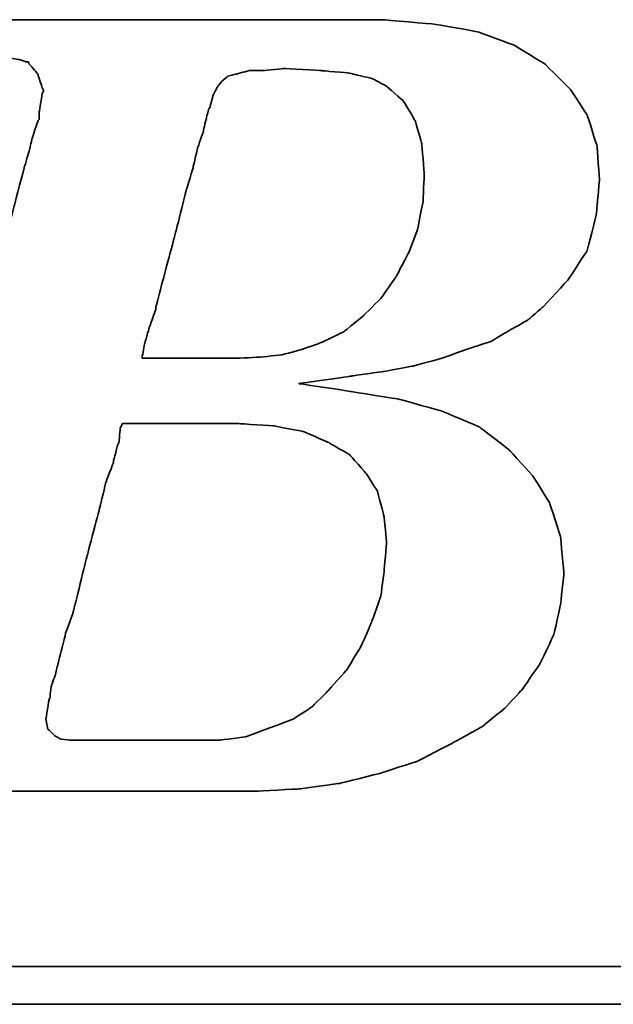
# Model space of a CAD drawing. Header units: millimetres. Extents: x 791 to 1088, y 409 to 508.
# Tile 31 of 51: x 1018.54 to 1020.06, y 442.86 to 445.39. Entities that reach past the tile are written whole.
import ezdxf

# ---------------------------------------------------------------- set-up
doc = ezdxf.new("R2010")
doc.units = ezdxf.units.MM
doc.header["$LTSCALE"] = 0.15
doc.layers.add('DIM', color=4, linetype='CONTINUOUS')
doc.layers.add('layer 1', color=7, linetype='CONTINUOUS')

# ---------------------------------------------------------------- blocks, each defined once
blk = doc.blocks.new('TBI MOTION logo(完整正式版)')
at = {"layer": 'layer 1', "color": 22, "lineweight": 35}
for points, knots in [([(-64.65375, -6.86375), (-64.65375, -6.86375), (-64.84375, -7.29625), (-64.84375, -7.29625), (-64.84375, -7.29625), (-64.84375, -7.29625), (-64.86875, -7.34375), (-64.86875, -7.34375), (-64.86875, -7.34375), (-64.86875, -7.34375), (-64.86875, -7.36875), (-64.86875, -7.36875), (-64.86875, -7.36875), (-64.86875, -7.36875), (-65.15375, -7.65375), (-65.15375, -7.65375), (-65.15375, -7.65375), (-65.15375, -7.65375), (-65.17875, -7.65375), (-65.17875, -7.65375), (-65.17875, -7.65375), (-65.17875, -7.65375), (-65.20375, -7.67875), (-65.20375, -7.67875), (-65.20375, -7.67875), (-65.20375, -7.67875), (-65.58875, -7.87125), (-65.58875, -7.87125), (-65.58875, -7.87125), (-65.58875, -7.87125), (-65.63375, -7.87125), (-65.63375, -7.87125), (-65.63375, -7.87125), (-65.63375, -7.87125), (-65.65875, -7.89375), (-65.65875, -7.89375), (-65.65875, -7.89375), (-65.65875, -7.89375), (-66.09375, -7.94375), (-66.09375, -7.94375), (-66.09375, -7.94375), (-66.09375, -7.94375), (-66.11375, -7.94375), (-66.11375, -7.94375), (-66.11375, -7.94375), (-66.11375, -7.94375), (-66.16375, -7.94375), (-66.16375, -7.94375), (-66.16375, -7.94375), (-66.16375, -7.94375), (-66.30875, -7.94375), (-66.30875, -7.94375), (-66.30875, -7.94375), (-66.30875, -7.94375), (-66.69375, -7.94375), (-66.69375, -7.94375), (-66.69375, -7.94375), (-66.69375, -7.94375), (-67.07375, -7.94375), (-67.07375, -7.94375), (-67.07375, -7.94375), (-67.07375, -7.94375), (-67.12375, -7.94375), (-67.12375, -7.94375), (-67.12375, -7.94375), (-67.12375, -7.94375), (-67.12375, -7.96625), (-67.12375, -7.96625), (-67.12375, -7.96625), (-67.12375, -7.96625), (-67.14875, -7.99125), (-67.14875, -7.99125), (-67.14875, -7.99125), (-67.14875, -7.99125), (-67.24375, -8.34875), (-67.24375, -8.34875), (-67.24375, -8.34875), (-67.24375, -8.34875), (-67.31375, -8.68625), (-67.31375, -8.68625), (-67.31375, -8.68625), (-67.31375, -8.68625), (-67.26875, -8.68625), (-67.26875, -8.68625), (-67.26875, -8.68625), (-67.26875, -8.68625), (-67.07375, -8.68625), (-67.07375, -8.68625), (-67.07375, -8.68625), (-67.07375, -8.68625), (-66.54875, -8.68625), (-66.54875, -8.68625), (-66.54875, -8.68625), (-66.54875, -8.68625), (-65.82625, -8.68625), (-65.82625, -8.68625), (-65.82625, -8.68625), (-65.82625, -8.68625), (-65.01375, -8.68625), (-65.01375, -8.68625), (-65.01375, -8.68625), (-65.01375, -8.68625), (-64.05375, -8.68625), (-64.05375, -8.68625), (-64.05375, -8.68625), (-64.05375, -8.68625), (-62.08375, -8.68625), (-62.08375, -8.68625), (-62.08375, -8.68625), (-62.08375, -8.68625), (-60.06875, -8.68625), (-60.06875, -8.68625), (-60.06875, -8.68625), (-60.06875, -8.68625), (-59.10875, -8.68625), (-59.10875, -8.68625), (-59.10875, -8.68625), (-59.10875, -8.68625), (-58.29375, -8.68625), (-58.29375, -8.68625), (-58.29375, -8.68625), (-58.29375, -8.68625), (-57.57375, -8.68625), (-57.57375, -8.68625), (-57.57375, -8.68625), (-57.57375, -8.68625), (-57.04875, -8.68625), (-57.04875, -8.68625), (-57.04875, -8.68625), (-57.04875, -8.68625), (-56.85375, -8.68625), (-56.85375, -8.68625), (-56.85375, -8.68625), (-56.85375, -8.68625), (-56.70875, -8.68625), (-56.70875, -8.68625), (-56.70875, -8.68625), (-56.70875, -8.68625), (-56.61375, -8.68625), (-56.61375, -8.68625), (-56.61375, -8.68625), (-56.61375, -8.68625), (-56.56875, -8.68625), (-56.56875, -8.68625), (-56.56875, -8.68625), (-56.56875, -8.68625), (-55.65375, -8.63875), (-55.65375, -8.63875), (-55.65375, -8.63875), (-55.65375, -8.63875), (-54.76875, -8.51875), (-54.76875, -8.51875), (-54.76875, -8.51875), (-54.76875, -8.51875), (-53.90375, -8.30375), (-53.90375, -8.30375), (-53.90375, -8.30375), (-53.90375, -8.30375), (-53.08875, -8.03875), (-53.08875, -8.03875), (-53.08875, -8.03875), (-53.08875, -8.03875), (-52.34375, -7.65375), (-52.34375, -7.65375), (-52.34375, -7.65375), (-52.34375, -7.65375), (-51.69875, -7.29625), (-51.69875, -7.29625), (-51.69875, -7.29625), (-51.69875, -7.29625), (-51.21875, -6.91125), (-51.21875, -6.91125), (-51.21875, -6.91125), (-51.21875, -6.91125), (-50.83375, -6.50375), (-50.83375, -6.50375), (-50.83375, -6.50375), (-50.83375, -6.50375), (-50.44875, -5.94875), (-50.44875, -5.94875), (-50.44875, -5.94875), (-50.44875, -5.94875), (-50.13875, -5.30375), (-50.13875, -5.30375), (-50.13875, -5.30375), (-50.13875, -5.30375), (-49.99375, -4.65375), (-49.99375, -4.65375), (-49.99375, -4.65375), (-49.99375, -4.65375), (-49.92375, -3.98375), (-49.92375, -3.98375), (-49.92375, -3.98375), (-49.92375, -3.98375), (-49.99375, -3.19374), (-49.99375, -3.19374), (-49.99375, -3.19374), (-49.99375, -3.19374), (-50.23374, -2.44874), (-50.23374, -2.44874), (-50.23374, -2.44874), (-50.23374, -2.44874), (-50.59375, -1.87374), (-50.59375, -1.87374), (-50.59375, -1.87374), (-50.59375, -1.87374), (-51.09875, -1.31874), (-51.09875, -1.31874), (-51.09875, -1.31874), (-51.09875, -1.31874), (-51.74375, -0.81875), (-51.74375, -0.81875), (-51.74375, -0.81875), (-51.74375, -0.81875), (-52.53875, -0.48125), (-52.53875, -0.48125), (-52.53875, -0.48125), (-52.53875, -0.48125), (-53.47375, -0.21875), (-53.47375, -0.21875), (-53.47375, -0.21875), (-53.47375, -0.21875), (-54.52875, -0.04874), (-54.52875, -0.04874), (-54.52875, -0.04874), (-54.52875, -0.04874), (-55.65375, 0.12125), (-55.65375, 0.12125), (-55.65375, 0.12125), (-55.65375, 0.12125), (-54.50375, 0.28624), (-54.50375, 0.28624), (-54.50375, 0.28624), (-54.50375, 0.28624), (-53.83375, 0.38124), (-53.83375, 0.38124), (-53.83375, 0.38124), (-53.83375, 0.38124), (-53.18375, 0.50125), (-53.18375, 0.50125), (-53.18375, 0.50125), (-53.18375, 0.50125), (-52.55875, 0.66874), (-52.55875, 0.66874), (-52.55875, 0.66874), (-52.55875, 0.66874), (-52.03375, 0.86124), (-52.03375, 0.86124), (-52.03375, 0.86124), (-52.03375, 0.86124), (-51.50374, 1.03124), (-51.50374, 1.03124), (-51.50374, 1.03124), (-51.50374, 1.03124), (-51.09875, 1.27125), (-51.09875, 1.27125), (-51.09875, 1.27125), (-51.09875, 1.27125), (-50.71375, 1.48624), (-50.71375, 1.48624), (-50.71375, 1.48624), (-50.71375, 1.48624), (-50.37625, 1.77625), (-50.37625, 1.77625), (-50.37625, 1.77625), (-50.37625, 1.77625), (-49.82375, 2.37625), (-49.82375, 2.37625), (-49.82375, 2.37625), (-49.82375, 2.37625), (-49.41875, 2.99625), (-49.41875, 2.99625), (-49.41875, 2.99625), (-49.41875, 2.99625), (-49.22375, 3.76625), (-49.22375, 3.76625), (-49.22375, 3.76625), (-49.22375, 3.76625), (-49.15375, 4.50874), (-49.15375, 4.50874), (-49.15375, 4.50874), (-49.15375, 4.50874), (-49.20375, 5.25125), (-49.20375, 5.25125), (-49.20375, 5.25125), (-49.20375, 5.25125), (-49.41875, 5.92625), (-49.41875, 5.92625), (-49.41875, 5.92625), (-49.41875, 5.92625), (-49.77875, 6.47625), (-49.77875, 6.47625), (-49.77875, 6.47625), (-49.77875, 6.47625), (-50.33125, 7.02624), (-50.33125, 7.02624), (-50.33125, 7.02624), (-50.33125, 7.02624), (-51.00125, 7.43625), (-51.00125, 7.43625), (-51.00125, 7.43625), (-51.00125, 7.43625), (-51.79375, 7.72625), (-51.79375, 7.72625), (-51.79375, 7.72625), (-51.79375, 7.72625), (-52.72875, 7.89124), (-52.72875, 7.89124), (-52.72875, 7.89124), (-52.72875, 7.89124), (-53.83375, 7.98625), (-53.83375, 7.98625), (-53.83375, 7.98625), (-53.83375, 7.98625), (-53.92875, 7.98625), (-53.92875, 7.98625), (-53.92875, 7.98625), (-53.92875, 7.98625), (-54.26375, 7.98625), (-54.26375, 7.98625), (-54.26375, 7.98625), (-54.26375, 7.98625), (-54.74375, 7.98625), (-54.74375, 7.98625), (-54.74375, 7.98625), (-54.74375, 7.98625), (-55.36875, 7.98625), (-55.36875, 7.98625), (-55.36875, 7.98625), (-55.36875, 7.98625), (-56.13375, 7.98625), (-56.13375, 7.98625), (-56.13375, 7.98625), (-56.13375, 7.98625), (-56.94875, 7.98625), (-56.94875, 7.98625), (-56.94875, 7.98625), (-56.94875, 7.98625), (-58.77625, 7.98625), (-58.77625, 7.98625), (-58.77625, 7.98625), (-58.77625, 7.98625), (-60.59875, 7.98625), (-60.59875, 7.98625), (-60.59875, 7.98625), (-60.59875, 7.98625), (-61.41375, 7.98625), (-61.41375, 7.98625), (-61.41375, 7.98625), (-61.41375, 7.98625), (-62.17875, 7.98625), (-62.17875, 7.98625), (-62.17875, 7.98625), (-62.17875, 7.98625), (-62.80375, 7.98625), (-62.80375, 7.98625), (-62.80375, 7.98625), (-62.80375, 7.98625), (-63.30625, 7.98625), (-63.30625, 7.98625), (-63.30625, 7.98625), (-63.30625, 7.98625), (-63.57375, 7.98625), (-63.57375, 7.98625), (-63.57375, 7.98625), (-63.57375, 7.98625), (-63.57375, 7.96375), (-63.57375, 7.96375), (-63.57375, 7.96375), (-63.57375, 7.96375), (-63.59875, 7.94125), (-63.59875, 7.94125), (-63.59875, 7.94125), (-63.59875, 7.94125), (-63.69375, 7.55625), (-63.69375, 7.55625), (-63.69375, 7.55625), (-63.69375, 7.55625), (-63.76375, 7.24624), (-63.76375, 7.24624), (-63.76375, 7.24624), (-63.76375, 7.24624), (-63.23875, 7.24624), (-63.23875, 7.24624), (-63.23875, 7.24624), (-63.23875, 7.24624), (-62.75875, 7.24624), (-62.75875, 7.24624), (-62.75875, 7.24624), (-62.75875, 7.24624), (-62.61125, 7.24624), (-62.61125, 7.24624), (-62.61125, 7.24624), (-62.61125, 7.24624), (-62.56625, 7.24624), (-62.56625, 7.24624), (-62.56625, 7.24624), (-62.56625, 7.24624), (-62.22875, 7.24624), (-62.22875, 7.24624), (-62.22875, 7.24624), (-62.22875, 7.24624), (-62.20375, 7.24624), (-62.20375, 7.24624), (-62.20375, 7.24624), (-62.20375, 7.24624), (-62.17875, 7.21875), (-62.17875, 7.21875), (-62.17875, 7.21875), (-62.17875, 7.21875), (-61.96375, 7.17125), (-61.96375, 7.17125), (-61.96375, 7.17125), (-61.96375, 7.17125), (-61.72375, 7.12624), (-61.72375, 7.12624), (-61.72375, 7.12624), (-61.72375, 7.12624), (-61.70375, 7.12624), (-61.70375, 7.12624), (-61.70375, 7.12624), (-61.70375, 7.12624), (-61.55875, 7.07624), (-61.55875, 7.07624), (-61.55875, 7.07624), (-61.55875, 7.07624), (-61.50875, 7.07624), (-61.50875, 7.07624), (-61.50875, 7.07624), (-61.50875, 7.07624), (-61.48375, 7.02624), (-61.48375, 7.02624), (-61.48375, 7.02624), (-61.48375, 7.02624), (-61.31875, 6.83375), (-61.31875, 6.83375), (-61.31875, 6.83375), (-61.31875, 6.83375), (-61.29375, 6.81125), (-61.29375, 6.81125), (-61.29375, 6.81125), (-61.29375, 6.81125), (-61.29375, 6.78625), (-61.29375, 6.78625), (-61.29375, 6.78625), (-61.29375, 6.78625), (-61.19875, 6.50124), (-61.19875, 6.50124), (-61.19875, 6.50124), (-61.19875, 6.50124), (-61.17375, 6.45124), (-61.17375, 6.45124), (-61.17375, 6.45124), (-61.17375, 6.45124), (-61.19875, 6.40625), (-61.19875, 6.40625), (-61.19875, 6.40625), (-61.19875, 6.40625), (-61.26875, 5.99624), (-61.26875, 5.99624), (-61.26875, 5.99624), (-61.26875, 5.99624), (-61.26875, 5.85125), (-61.26875, 5.85125), (-61.26875, 5.85125), (-61.26875, 5.85125), (-61.26875, 5.82625), (-61.26875, 5.82625), (-61.26875, 5.82625), (-61.26875, 5.82625), (-61.29375, 5.80625), (-61.29375, 5.80625), (-61.29375, 5.80625), (-61.29375, 5.80625), (-61.34125, 5.66125), (-61.34125, 5.66125), (-61.34125, 5.66125), (-61.34125, 5.66125), (-61.41375, 5.44625), (-61.41375, 5.44625), (-61.41375, 5.44625), (-61.41375, 5.44625), (-61.48375, 5.15625), (-61.48375, 5.15625), (-61.48375, 5.15625), (-61.48375, 5.15625), (-61.58375, 4.82124), (-61.58375, 4.82124), (-61.58375, 4.82124), (-61.58375, 4.82124), (-61.79875, 4.00375), (-61.79875, 4.00375), (-61.79875, 4.00375), (-61.79875, 4.00375), (-62.05875, 2.99625), (-62.05875, 2.99625), (-62.05875, 2.99625), (-62.05875, 2.99625), (-62.34875, 1.91625), (-62.34875, 1.91625), (-62.34875, 1.91625), (-62.34875, 1.91625), (-62.97375, -0.41124), (-62.97375, -0.41124), (-62.97375, -0.41124), (-62.97375, -0.41124), (-63.59875, -2.75875), (-63.59875, -2.75875), (-63.59875, -2.75875), (-63.59875, -2.75875), (-63.88375, -3.86374), (-63.88375, -3.86374), (-63.88375, -3.86374), (-63.88375, -3.86374), (-64.14875, -4.82374), (-64.14875, -4.82374), (-64.14875, -4.82374), (-64.14875, -4.82374), (-64.36375, -5.64125), (-64.36375, -5.64125), (-64.36375, -5.64125), (-64.36375, -5.64125), (-64.43625, -5.97625), (-64.43625, -5.97625), (-64.43625, -5.97625), (-64.43625, -5.97625), (-64.50875, -6.28625), (-64.50875, -6.28625), (-64.50875, -6.28625), (-64.50875, -6.28625), (-64.50875, -6.30875), (-64.50875, -6.30875), (-64.50875, -6.30875), (-64.50875, -6.30875), (-64.57875, -6.50375), (-64.57875, -6.50375), (-64.57875, -6.50375), (-64.57875, -6.50375), (-64.62875, -6.69625), (-64.62875, -6.69625), (-64.62875, -6.69625), (-64.62875, -6.69625), (-64.62875, -6.76875), (-64.62875, -6.76875), (-64.62875, -6.76875), (-64.62875, -6.76875), (-64.62875, -6.81375), (-64.62875, -6.81375), (-64.62875, -6.81375), (-64.62875, -6.81375), (-64.62875, -6.83875), (-64.62875, -6.83875), (-64.62875, -6.83875), (-64.62875, -6.83875), (-64.65375, -6.86375), (-64.65375, -6.86375)], [0, 0, 0, 0, 0.00719424, 0.00719424, 0.00719424, 0.00719425, 0.01438849, 0.01438849, 0.01438849, 0.0143885, 0.02158273, 0.02158273, 0.02158273, 0.02158274, 0.02877698, 0.02877698, 0.02877698, 0.02877699, 0.03597122, 0.03597122, 0.03597122, 0.03597123, 0.04316547, 0.04316547, 0.04316547, 0.04316548, 0.05035971, 0.05035971, 0.05035971, 0.05035972, 0.05755396, 0.05755396, 0.05755396, 0.05755397, 0.0647482, 0.0647482, 0.0647482, 0.06474821, 0.07194245, 0.07194245, 0.07194245, 0.07194246, 0.07913669, 0.07913669, 0.07913669, 0.0791367, 0.08633094, 0.08633094, 0.08633094, 0.08633095, 0.09352518, 0.09352518, 0.09352518, 0.09352519, 0.10071942, 0.10071942, 0.10071942, 0.10071943, 0.10791367, 0.10791367, 0.10791367, 0.10791368, 0.11510791, 0.11510791, 0.11510791, 0.11510792, 0.12230216, 0.12230216, 0.12230216, 0.12230217, 0.1294964, 0.1294964, 0.1294964, 0.12949641, 0.13669065, 0.13669065, 0.13669065, 0.13669066, 0.14388489, 0.14388489, 0.14388489, 0.1438849, 0.15107914, 0.15107914, 0.15107914, 0.15107915, 0.15827338, 0.15827338, 0.15827338, 0.15827339, 0.16546763, 0.16546763, 0.16546763, 0.16546764, 0.17266187, 0.17266187, 0.17266187, 0.17266188, 0.17985612, 0.17985612, 0.17985612, 0.17985613, 0.18705036, 0.18705036, 0.18705036, 0.18705037, 0.1942446, 0.1942446, 0.1942446, 0.19424461, 0.20143885, 0.20143885, 0.20143885, 0.20143886, 0.20863309, 0.20863309, 0.20863309, 0.2086331, 0.21582734, 0.21582734, 0.21582734, 0.21582735, 0.22302158, 0.22302158, 0.22302158, 0.22302159, 0.23021583, 0.23021583, 0.23021583, 0.23021584, 0.23741007, 0.23741007, 0.23741007, 0.23741008, 0.24460432, 0.24460432, 0.24460432, 0.24460433, 0.25179856, 0.25179856, 0.25179856, 0.25179857, 0.25899281, 0.25899281, 0.25899281, 0.25899282, 0.26618705, 0.26618705, 0.26618705, 0.26618706, 0.27338129, 0.27338129, 0.27338129, 0.2733813, 0.28057554, 0.28057554, 0.28057554, 0.28057555, 0.28776978, 0.28776978, 0.28776978, 0.28776979, 0.29496403, 0.29496403, 0.29496403, 0.29496404, 0.30215827, 0.30215827, 0.30215827, 0.30215828, 0.30935252, 0.30935252, 0.30935252, 0.30935253, 0.31654676, 0.31654676, 0.31654676, 0.31654677, 0.32374101, 0.32374101, 0.32374101, 0.32374102, 0.33093525, 0.33093525, 0.33093525, 0.33093526, 0.3381295, 0.3381295, 0.3381295, 0.33812951, 0.34532374, 0.34532374, 0.34532374, 0.34532375, 0.35251799, 0.35251799, 0.35251799, 0.352518, 0.35971223, 0.35971223, 0.35971223, 0.35971224, 0.36690647, 0.36690647, 0.36690647, 0.36690648, 0.37410072, 0.37410072, 0.37410072, 0.37410073, 0.38129496, 0.38129496, 0.38129496, 0.38129497, 0.38848921, 0.38848921, 0.38848921, 0.38848922, 0.39568345, 0.39568345, 0.39568345, 0.39568346, 0.4028777, 0.4028777, 0.4028777, 0.40287771, 0.41007194, 0.41007194, 0.41007194, 0.41007195, 0.41726619, 0.41726619, 0.41726619, 0.4172662, 0.42446043, 0.42446043, 0.42446043, 0.42446044, 0.43165468, 0.43165468, 0.43165468, 0.43165469, 0.43884892, 0.43884892, 0.43884892, 0.43884893, 0.44604317, 0.44604317, 0.44604317, 0.44604318, 0.45323741, 0.45323741, 0.45323741, 0.45323742, 0.46043165, 0.46043165, 0.46043165, 0.46043166, 0.4676259, 0.4676259, 0.4676259, 0.46762591, 0.47482014, 0.47482014, 0.47482014, 0.47482015, 0.48201439, 0.48201439, 0.48201439, 0.4820144, 0.48920863, 0.48920863, 0.48920863, 0.48920864, 0.49640288, 0.49640288, 0.49640288, 0.49640289, 0.50359712, 0.50359712, 0.50359712, 0.50359713, 0.51079137, 0.51079137, 0.51079137, 0.51079138, 0.51798561, 0.51798561, 0.51798561, 0.51798562, 0.52517986, 0.52517986, 0.52517986, 0.52517987, 0.5323741, 0.5323741, 0.5323741, 0.53237411, 0.53956835, 0.53956835, 0.53956835, 0.53956836, 0.54676259, 0.54676259, 0.54676259, 0.5467626, 0.55395683, 0.55395683, 0.55395683, 0.55395684, 0.56115108, 0.56115108, 0.56115108, 0.56115109, 0.56834532, 0.56834532, 0.56834532, 0.56834533, 0.57553957, 0.57553957, 0.57553957, 0.57553958, 0.58273381, 0.58273381, 0.58273381, 0.58273382, 0.58992806, 0.58992806, 0.58992806, 0.58992807, 0.5971223, 0.5971223, 0.5971223, 0.59712231, 0.60431655, 0.60431655, 0.60431655, 0.60431656, 0.61151079, 0.61151079, 0.61151079, 0.6115108, 0.61870504, 0.61870504, 0.61870504, 0.61870505, 0.62589928, 0.62589928, 0.62589928, 0.62589929, 0.63309353, 0.63309353, 0.63309353, 0.63309354, 0.64028777, 0.64028777, 0.64028777, 0.64028778, 0.64748201, 0.64748201, 0.64748201, 0.64748202, 0.65467626, 0.65467626, 0.65467626, 0.65467627, 0.6618705, 0.6618705, 0.6618705, 0.66187051, 0.66906475, 0.66906475, 0.66906475, 0.66906476, 0.67625899, 0.67625899, 0.67625899, 0.676259, 0.68345324, 0.68345324, 0.68345324, 0.68345325, 0.69064748, 0.69064748, 0.69064748, 0.69064749, 0.69784173, 0.69784173, 0.69784173, 0.69784174, 0.70503597, 0.70503597, 0.70503597, 0.70503598, 0.71223022, 0.71223022, 0.71223022, 0.71223023, 0.71942446, 0.71942446, 0.71942446, 0.71942447, 0.72661871, 0.72661871, 0.72661871, 0.72661872, 0.73381295, 0.73381295, 0.73381295, 0.73381296, 0.74100719, 0.74100719, 0.74100719, 0.7410072, 0.74820144, 0.74820144, 0.74820144, 0.74820145, 0.75539568, 0.75539568, 0.75539568, 0.75539569, 0.76258993, 0.76258993, 0.76258993, 0.76258994, 0.76978417, 0.76978417, 0.76978417, 0.76978418, 0.77697842, 0.77697842, 0.77697842, 0.77697843, 0.78417266, 0.78417266, 0.78417266, 0.78417267, 0.79136691, 0.79136691, 0.79136691, 0.79136692, 0.79856115, 0.79856115, 0.79856115, 0.79856116, 0.8057554, 0.8057554, 0.8057554, 0.80575541, 0.81294964, 0.81294964, 0.81294964, 0.81294965, 0.82014388, 0.82014388, 0.82014388, 0.82014389, 0.82733813, 0.82733813, 0.82733813, 0.82733814, 0.83453237, 0.83453237, 0.83453237, 0.83453238, 0.84172662, 0.84172662, 0.84172662, 0.84172663, 0.84892086, 0.84892086, 0.84892086, 0.84892087, 0.85611511, 0.85611511, 0.85611511, 0.85611512, 0.86330935, 0.86330935, 0.86330935, 0.86330936, 0.8705036, 0.8705036, 0.8705036, 0.87050361, 0.87769784, 0.87769784, 0.87769784, 0.87769785, 0.88489209, 0.88489209, 0.88489209, 0.8848921, 0.89208633, 0.89208633, 0.89208633, 0.89208634, 0.89928058, 0.89928058, 0.89928058, 0.89928059, 0.90647482, 0.90647482, 0.90647482, 0.90647483, 0.91366906, 0.91366906, 0.91366906, 0.91366907, 0.92086331, 0.92086331, 0.92086331, 0.92086332, 0.92805755, 0.92805755, 0.92805755, 0.92805756, 0.9352518, 0.9352518, 0.9352518, 0.93525181, 0.94244604, 0.94244604, 0.94244604, 0.94244605, 0.94964029, 0.94964029, 0.94964029, 0.9496403, 0.95683453, 0.95683453, 0.95683453, 0.95683454, 0.96402878, 0.96402878, 0.96402878, 0.96402879, 0.97122302, 0.97122302, 0.97122302, 0.97122303, 0.97841727, 0.97841727, 0.97841727, 0.97841728, 0.98561151, 0.98561151, 0.98561151, 0.98561152, 0.99280576, 0.99280576, 0.99280576, 0.99280577, 1, 1, 1, 1]), ([(-57.50375, 6.35625), (-57.50375, 6.35625), (-57.57375, 6.11625), (-57.57375, 6.11625), (-57.57375, 6.11625), (-57.57375, 6.11625), (-57.57375, 6.09125), (-57.57375, 6.09125), (-57.57375, 6.09125), (-57.57375, 6.09125), (-57.59875, 6.06625), (-57.59875, 6.06625), (-57.59875, 6.06625), (-57.59875, 6.06625), (-57.64875, 5.87625), (-57.64875, 5.87625), (-57.64875, 5.87625), (-57.64875, 5.87625), (-57.71875, 5.58875), (-57.71875, 5.58875), (-57.71875, 5.58875), (-57.71875, 5.58875), (-57.71875, 5.56625), (-57.71875, 5.56625), (-57.71875, 5.56625), (-57.71875, 5.56625), (-57.83875, 5.23125), (-57.83875, 5.23125), (-57.83875, 5.23125), (-57.83875, 5.23125), (-57.93625, 4.82124), (-57.93625, 4.82124), (-57.93625, 4.82124), (-57.93625, 4.82124), (-57.93625, 4.79624), (-57.93625, 4.79624), (-57.93625, 4.79624), (-57.93625, 4.79624), (-58.07875, 4.34125), (-58.07875, 4.34125), (-58.07875, 4.34125), (-58.07875, 4.34125), (-58.34375, 3.28625), (-58.34375, 3.28625), (-58.34375, 3.28625), (-58.34375, 3.28625), (-58.62875, 2.23124), (-58.62875, 2.23124), (-58.62875, 2.23124), (-58.62875, 2.23124), (-58.74875, 1.75125), (-58.74875, 1.75125), (-58.74875, 1.75125), (-58.74875, 1.75125), (-58.74875, 1.72625), (-58.74875, 1.72625), (-58.74875, 1.72625), (-58.74875, 1.72625), (-58.89375, 1.31625), (-58.89375, 1.31625), (-58.89375, 1.31625), (-58.89375, 1.31625), (-58.98875, 0.98124), (-58.98875, 0.98124), (-58.98875, 0.98124), (-58.98875, 0.98124), (-59.03875, 0.71625), (-59.03875, 0.71625), (-59.03875, 0.71625), (-59.03875, 0.71625), (-59.03875, 0.66874), (-59.03875, 0.66874), (-59.03875, 0.66874), (-59.03875, 0.66874), (-58.91875, 0.66874), (-58.91875, 0.66874), (-58.91875, 0.66874), (-58.91875, 0.66874), (-58.53375, 0.66874), (-58.53375, 0.66874), (-58.53375, 0.66874), (-58.53375, 0.66874), (-58.10375, 0.66874), (-58.10375, 0.66874), (-58.10375, 0.66874), (-58.10375, 0.66874), (-57.66875, 0.66874), (-57.66875, 0.66874), (-57.66875, 0.66874), (-57.66875, 0.66874), (-57.33375, 0.66874), (-57.33375, 0.66874), (-57.33375, 0.66874), (-57.33375, 0.66874), (-57.09375, 0.66874), (-57.09375, 0.66874), (-57.09375, 0.66874), (-57.09375, 0.66874), (-56.99875, 0.66874), (-56.99875, 0.66874), (-56.99875, 0.66874), (-56.99875, 0.66874), (-56.49375, 0.69374), (-56.49375, 0.69374), (-56.49375, 0.69374), (-56.49375, 0.69374), (-56.01375, 0.74374), (-56.01375, 0.74374), (-56.01375, 0.74374), (-56.01375, 0.74374), (-55.58375, 0.86124), (-55.58375, 0.86124), (-55.58375, 0.86124), (-55.58375, 0.86124), (-55.17375, 1.00624), (-55.17375, 1.00624), (-55.17375, 1.00624), (-55.17375, 1.00624), (-54.67375, 1.24625), (-54.67375, 1.24625), (-54.67375, 1.24625), (-54.67375, 1.24625), (-54.26375, 1.58124), (-54.26375, 1.58124), (-54.26375, 1.58124), (-54.26375, 1.58124), (-53.87875, 1.96374), (-53.87875, 1.96374), (-53.87875, 1.96374), (-53.87875, 1.96374), (-53.54375, 2.44625), (-53.54375, 2.44625), (-53.54375, 2.44625), (-53.54375, 2.44625), (-53.27875, 2.95125), (-53.27875, 2.95125), (-53.27875, 2.95125), (-53.27875, 2.95125), (-53.08875, 3.45124), (-53.08875, 3.45124), (-53.08875, 3.45124), (-53.08875, 3.45124), (-52.96875, 4.05124), (-52.96875, 4.05124), (-52.96875, 4.05124), (-52.96875, 4.05124), (-52.94375, 4.65125), (-52.94375, 4.65125), (-52.94375, 4.65125), (-52.94375, 4.65125), (-52.99375, 5.30125), (-52.99375, 5.30125), (-52.99375, 5.30125), (-52.99375, 5.30125), (-53.13875, 5.80625), (-53.13875, 5.80625), (-53.13875, 5.80625), (-53.13875, 5.80625), (-53.39875, 6.23625), (-53.39875, 6.23625), (-53.39875, 6.23625), (-53.39875, 6.23625), (-53.75875, 6.54875), (-53.75875, 6.54875), (-53.75875, 6.54875), (-53.75875, 6.54875), (-54.07375, 6.71625), (-54.07375, 6.71625), (-54.07375, 6.71625), (-54.07375, 6.71625), (-54.57375, 6.83375), (-54.57375, 6.83375), (-54.57375, 6.83375), (-54.57375, 6.83375), (-55.17375, 6.88625), (-55.17375, 6.88625), (-55.17375, 6.88625), (-55.17375, 6.88625), (-55.96875, 6.93125), (-55.96875, 6.93125), (-55.96875, 6.93125), (-55.96875, 6.93125), (-56.39875, 6.88625), (-56.39875, 6.88625), (-56.39875, 6.88625), (-56.39875, 6.88625), (-56.42125, 6.88625), (-56.42125, 6.88625), (-56.42125, 6.88625), (-56.42125, 6.88625), (-56.73375, 6.88625), (-56.73375, 6.88625), (-56.73375, 6.88625), (-56.73375, 6.88625), (-56.99875, 6.81125), (-56.99875, 6.81125), (-56.99875, 6.81125), (-56.99875, 6.81125), (-57.02375, 6.81125), (-57.02375, 6.81125), (-57.02375, 6.81125), (-57.02375, 6.81125), (-57.18875, 6.76625), (-57.18875, 6.76625), (-57.18875, 6.76625), (-57.18875, 6.76625), (-57.30875, 6.66625), (-57.30875, 6.66625), (-57.30875, 6.66625), (-57.30875, 6.66625), (-57.40875, 6.54875), (-57.40875, 6.54875), (-57.40875, 6.54875), (-57.40875, 6.54875), (-57.50375, 6.35625), (-57.50375, 6.35625)], [0, 0, 0, 0, 0.01851852, 0.01851852, 0.01851852, 0.01851853, 0.03703704, 0.03703704, 0.03703704, 0.03703705, 0.05555556, 0.05555556, 0.05555556, 0.05555557, 0.07407407, 0.07407407, 0.07407407, 0.07407408, 0.09259259, 0.09259259, 0.09259259, 0.0925926, 0.11111111, 0.11111111, 0.11111111, 0.11111112, 0.12962963, 0.12962963, 0.12962963, 0.12962964, 0.14814815, 0.14814815, 0.14814815, 0.14814816, 0.16666667, 0.16666667, 0.16666667, 0.16666668, 0.18518519, 0.18518519, 0.18518519, 0.1851852, 0.2037037, 0.2037037, 0.2037037, 0.20370371, 0.22222222, 0.22222222, 0.22222222, 0.22222223, 0.24074074, 0.24074074, 0.24074074, 0.24074075, 0.25925926, 0.25925926, 0.25925926, 0.25925927, 0.27777778, 0.27777778, 0.27777778, 0.27777779, 0.2962963, 0.2962963, 0.2962963, 0.29629631, 0.31481481, 0.31481481, 0.31481481, 0.31481482, 0.33333333, 0.33333333, 0.33333333, 0.33333334, 0.35185185, 0.35185185, 0.35185185, 0.35185186, 0.37037037, 0.37037037, 0.37037037, 0.37037038, 0.38888889, 0.38888889, 0.38888889, 0.3888889, 0.40740741, 0.40740741, 0.40740741, 0.40740742, 0.42592593, 0.42592593, 0.42592593, 0.42592594, 0.44444444, 0.44444444, 0.44444444, 0.44444445, 0.46296296, 0.46296296, 0.46296296, 0.46296297, 0.48148148, 0.48148148, 0.48148148, 0.48148149, 0.5, 0.5, 0.5, 0.50000001, 0.51851852, 0.51851852, 0.51851852, 0.51851853, 0.53703704, 0.53703704, 0.53703704, 0.53703705, 0.55555556, 0.55555556, 0.55555556, 0.55555557, 0.57407407, 0.57407407, 0.57407407, 0.57407408, 0.59259259, 0.59259259, 0.59259259, 0.5925926, 0.61111111, 0.61111111, 0.61111111, 0.61111112, 0.62962963, 0.62962963, 0.62962963, 0.62962964, 0.64814815, 0.64814815, 0.64814815, 0.64814816, 0.66666667, 0.66666667, 0.66666667, 0.66666668, 0.68518519, 0.68518519, 0.68518519, 0.6851852, 0.7037037, 0.7037037, 0.7037037, 0.70370371, 0.72222222, 0.72222222, 0.72222222, 0.72222223, 0.74074074, 0.74074074, 0.74074074, 0.74074075, 0.75925926, 0.75925926, 0.75925926, 0.75925927, 0.77777778, 0.77777778, 0.77777778, 0.77777779, 0.7962963, 0.7962963, 0.7962963, 0.79629631, 0.81481481, 0.81481481, 0.81481481, 0.81481482, 0.83333333, 0.83333333, 0.83333333, 0.83333334, 0.85185185, 0.85185185, 0.85185185, 0.85185186, 0.87037037, 0.87037037, 0.87037037, 0.87037038, 0.88888889, 0.88888889, 0.88888889, 0.8888889, 0.90740741, 0.90740741, 0.90740741, 0.90740742, 0.92592593, 0.92592593, 0.92592593, 0.92592594, 0.94444444, 0.94444444, 0.94444444, 0.94444445, 0.96296296, 0.96296296, 0.96296296, 0.96296297, 0.98148148, 0.98148148, 0.98148148, 0.98148149, 1, 1, 1, 1]), ([(-61.03125, -6.57375), (-61.03125, -6.57375), (-61.03125, -6.67125), (-61.03125, -6.67125), (-61.03125, -6.67125), (-61.03125, -6.67125), (-61.05375, -6.69625), (-61.05375, -6.69625), (-61.05375, -6.69625), (-61.05375, -6.69625), (-61.12375, -7.12875), (-61.12375, -7.12875), (-61.12375, -7.12875), (-61.12375, -7.12875), (-61.07875, -7.34375), (-61.07875, -7.34375), (-61.07875, -7.34375), (-61.07875, -7.34375), (-60.93375, -7.48875), (-60.93375, -7.48875), (-60.93375, -7.48875), (-60.93375, -7.48875), (-60.81375, -7.55625), (-60.81375, -7.55625), (-60.81375, -7.55625), (-60.81375, -7.55625), (-60.62375, -7.58375), (-60.62375, -7.58375), (-60.62375, -7.58375), (-60.62375, -7.58375), (-60.30875, -7.58375), (-60.30875, -7.58375), (-60.30875, -7.58375), (-60.30875, -7.58375), (-59.97375, -7.58375), (-59.97375, -7.58375), (-59.97375, -7.58375), (-59.97375, -7.58375), (-59.87875, -7.58375), (-59.87875, -7.58375), (-59.87875, -7.58375), (-59.87875, -7.58375), (-59.63625, -7.58375), (-59.63625, -7.58375), (-59.63625, -7.58375), (-59.63625, -7.58375), (-58.96875, -7.58375), (-58.96875, -7.58375), (-58.96875, -7.58375), (-58.96875, -7.58375), (-58.29375, -7.58375), (-58.29375, -7.58375), (-58.29375, -7.58375), (-58.29375, -7.58375), (-58.05375, -7.58375), (-58.05375, -7.58375), (-58.05375, -7.58375), (-58.05375, -7.58375), (-57.98375, -7.58375), (-57.98375, -7.58375), (-57.98375, -7.58375), (-57.98375, -7.58375), (-57.35875, -7.58375), (-57.35875, -7.58375), (-57.35875, -7.58375), (-57.35875, -7.58375), (-56.78375, -7.50875), (-56.78375, -7.50875), (-56.78375, -7.50875), (-56.78375, -7.50875), (-56.27875, -7.31875), (-56.27875, -7.31875), (-56.27875, -7.31875), (-56.27875, -7.31875), (-55.77375, -7.12875), (-55.77375, -7.12875), (-55.77375, -7.12875), (-55.77375, -7.12875), (-55.36875, -6.86375), (-55.36875, -6.86375), (-55.36875, -6.86375), (-55.36875, -6.86375), (-55.00875, -6.50375), (-55.00875, -6.50375), (-55.00875, -6.50375), (-55.00875, -6.50375), (-54.62375, -6.06875), (-54.62375, -6.06875), (-54.62375, -6.06875), (-54.62375, -6.06875), (-54.31375, -5.56875), (-54.31375, -5.56875), (-54.31375, -5.56875), (-54.31375, -5.56875), (-54.07375, -5.01625), (-54.07375, -5.01625), (-54.07375, -5.01625), (-54.07375, -5.01625), (-53.87875, -4.46374), (-53.87875, -4.46374), (-53.87875, -4.46374), (-53.87875, -4.46374), (-53.80875, -3.91375), (-53.80875, -3.91375), (-53.80875, -3.91375), (-53.80875, -3.91375), (-53.75875, -3.31375), (-53.75875, -3.31375), (-53.75875, -3.31375), (-53.75875, -3.31375), (-53.80875, -2.75875), (-53.80875, -2.75875), (-53.80875, -2.75875), (-53.80875, -2.75875), (-53.95375, -2.20875), (-53.95375, -2.20875), (-53.95375, -2.20875), (-53.95375, -2.20875), (-54.19375, -1.82625), (-54.19375, -1.82625), (-54.19375, -1.82625), (-54.19375, -1.82625), (-54.55375, -1.41875), (-54.55375, -1.41875), (-54.55375, -1.41875), (-54.55375, -1.41875), (-55.00875, -1.15125), (-55.00875, -1.15125), (-55.00875, -1.15125), (-55.00875, -1.15125), (-55.56125, -0.91375), (-55.56125, -0.91375), (-55.56125, -0.91375), (-55.56125, -0.91375), (-56.18125, -0.79375), (-56.18125, -0.79375), (-56.18125, -0.79375), (-56.18125, -0.79375), (-56.94875, -0.74374), (-56.94875, -0.74374), (-56.94875, -0.74374), (-56.94875, -0.74374), (-56.99875, -0.74374), (-56.99875, -0.74374), (-56.99875, -0.74374), (-56.99875, -0.74374), (-57.09375, -0.74374), (-57.09375, -0.74374), (-57.09375, -0.74374), (-57.09375, -0.74374), (-57.38375, -0.74374), (-57.38375, -0.74374), (-57.38375, -0.74374), (-57.38375, -0.74374), (-57.76875, -0.74374), (-57.76875, -0.74374), (-57.76875, -0.74374), (-57.76875, -0.74374), (-58.24625, -0.74374), (-58.24625, -0.74374), (-58.24625, -0.74374), (-58.24625, -0.74374), (-58.72875, -0.74374), (-58.72875, -0.74374), (-58.72875, -0.74374), (-58.72875, -0.74374), (-59.20875, -0.74374), (-59.20875, -0.74374), (-59.20875, -0.74374), (-59.20875, -0.74374), (-59.46875, -0.74374), (-59.46875, -0.74374), (-59.46875, -0.74374), (-59.46875, -0.74374), (-59.51625, -0.83875), (-59.51625, -0.83875), (-59.51625, -0.83875), (-59.51625, -0.83875), (-59.54375, -1.15125), (-59.54375, -1.15125), (-59.54375, -1.15125), (-59.54375, -1.15125), (-59.56375, -1.17874), (-59.56375, -1.17874), (-59.56375, -1.17874), (-59.56375, -1.17874), (-59.66375, -1.55875), (-59.66375, -1.55875), (-59.66375, -1.55875), (-59.66375, -1.55875), (-59.66375, -1.58375), (-59.66375, -1.58375), (-59.66375, -1.58375), (-59.66375, -1.58375), (-59.82875, -2.01874), (-59.82875, -2.01874), (-59.82875, -2.01874), (-59.82875, -2.01874), (-59.94875, -2.52125), (-59.94875, -2.52125), (-59.94875, -2.52125), (-59.94875, -2.52125), (-60.23875, -3.62375), (-60.23875, -3.62375), (-60.23875, -3.62375), (-60.23875, -3.62375), (-60.52375, -4.77624), (-60.52375, -4.77624), (-60.52375, -4.77624), (-60.52375, -4.77624), (-60.52375, -4.79874), (-60.52375, -4.79874), (-60.52375, -4.79874), (-60.52375, -4.79874), (-60.69125, -5.25375), (-60.69125, -5.25375), (-60.69125, -5.25375), (-60.69125, -5.25375), (-60.81375, -5.73625), (-60.81375, -5.73625), (-60.81375, -5.73625), (-60.81375, -5.73625), (-60.90875, -6.11875), (-60.90875, -6.11875), (-60.90875, -6.11875), (-60.90875, -6.11875), (-60.90875, -6.14375), (-60.90875, -6.14375), (-60.90875, -6.14375), (-60.90875, -6.14375), (-61.00375, -6.40875), (-61.00375, -6.40875), (-61.00375, -6.40875), (-61.00375, -6.40875), (-61.03125, -6.57375), (-61.03125, -6.57375)], [0, 0, 0, 0, 0.01694915, 0.01694915, 0.01694915, 0.01694916, 0.03389831, 0.03389831, 0.03389831, 0.03389832, 0.05084746, 0.05084746, 0.05084746, 0.05084747, 0.06779661, 0.06779661, 0.06779661, 0.06779662, 0.08474576, 0.08474576, 0.08474576, 0.08474577, 0.10169492, 0.10169492, 0.10169492, 0.10169493, 0.11864407, 0.11864407, 0.11864407, 0.11864408, 0.13559322, 0.13559322, 0.13559322, 0.13559323, 0.15254237, 0.15254237, 0.15254237, 0.15254238, 0.16949153, 0.16949153, 0.16949153, 0.16949154, 0.18644068, 0.18644068, 0.18644068, 0.18644069, 0.20338983, 0.20338983, 0.20338983, 0.20338984, 0.22033898, 0.22033898, 0.22033898, 0.22033899, 0.23728814, 0.23728814, 0.23728814, 0.23728815, 0.25423729, 0.25423729, 0.25423729, 0.2542373, 0.27118644, 0.27118644, 0.27118644, 0.27118645, 0.28813559, 0.28813559, 0.28813559, 0.2881356, 0.30508475, 0.30508475, 0.30508475, 0.30508476, 0.3220339, 0.3220339, 0.3220339, 0.32203391, 0.33898305, 0.33898305, 0.33898305, 0.33898306, 0.3559322, 0.3559322, 0.3559322, 0.35593221, 0.37288136, 0.37288136, 0.37288136, 0.37288137, 0.38983051, 0.38983051, 0.38983051, 0.38983052, 0.40677966, 0.40677966, 0.40677966, 0.40677967, 0.42372881, 0.42372881, 0.42372881, 0.42372882, 0.44067797, 0.44067797, 0.44067797, 0.44067798, 0.45762712, 0.45762712, 0.45762712, 0.45762713, 0.47457627, 0.47457627, 0.47457627, 0.47457628, 0.49152542, 0.49152542, 0.49152542, 0.49152543, 0.50847458, 0.50847458, 0.50847458, 0.50847459, 0.52542373, 0.52542373, 0.52542373, 0.52542374, 0.54237288, 0.54237288, 0.54237288, 0.54237289, 0.55932203, 0.55932203, 0.55932203, 0.55932204, 0.57627119, 0.57627119, 0.57627119, 0.5762712, 0.59322034, 0.59322034, 0.59322034, 0.59322035, 0.61016949, 0.61016949, 0.61016949, 0.6101695, 0.62711864, 0.62711864, 0.62711864, 0.62711865, 0.6440678, 0.6440678, 0.6440678, 0.64406781, 0.66101695, 0.66101695, 0.66101695, 0.66101696, 0.6779661, 0.6779661, 0.6779661, 0.67796611, 0.69491525, 0.69491525, 0.69491525, 0.69491526, 0.71186441, 0.71186441, 0.71186441, 0.71186442, 0.72881356, 0.72881356, 0.72881356, 0.72881357, 0.74576271, 0.74576271, 0.74576271, 0.74576272, 0.76271186, 0.76271186, 0.76271186, 0.76271187, 0.77966102, 0.77966102, 0.77966102, 0.77966103, 0.79661017, 0.79661017, 0.79661017, 0.79661018, 0.81355932, 0.81355932, 0.81355932, 0.81355933, 0.83050847, 0.83050847, 0.83050847, 0.83050848, 0.84745763, 0.84745763, 0.84745763, 0.84745764, 0.86440678, 0.86440678, 0.86440678, 0.86440679, 0.88135593, 0.88135593, 0.88135593, 0.88135594, 0.89830508, 0.89830508, 0.89830508, 0.89830509, 0.91525424, 0.91525424, 0.91525424, 0.91525425, 0.93220339, 0.93220339, 0.93220339, 0.9322034, 0.94915254, 0.94915254, 0.94915254, 0.94915255, 0.96610169, 0.96610169, 0.96610169, 0.9661017, 0.98305085, 0.98305085, 0.98305085, 0.98305086, 1, 1, 1, 1]), ([(75.90875, -9.47875), (75.90875, -9.47875), (75.90875, -12.28625), (75.90875, -12.28625), (75.90875, -12.28625), (75.90875, -12.28625), (75.90875, -12.47875), (75.90875, -12.47875), (75.90875, -12.47875), (75.90875, -12.47875), (75.71625, -12.47875), (75.71625, -12.47875), (75.71625, -12.47875), (75.71625, -12.47875), (-88.32875, -12.47875), (-88.32875, -12.47875), (-88.32875, -12.47875), (-88.32875, -12.47875), (-88.32875, -13.29375), (-88.32875, -13.29375), (-88.32875, -13.29375), (-88.32875, -13.29375), (82.89125, -13.29375), (82.89125, -13.29375), (82.89125, -13.29375), (82.89125, -13.29375), (75.90875, -9.47875), (75.90875, -9.47875)], [0, 0, 0, 0, 0.14285714, 0.14285714, 0.14285714, 0.14285715, 0.28571429, 0.28571429, 0.28571429, 0.2857143, 0.42857143, 0.42857143, 0.42857143, 0.42857144, 0.57142857, 0.57142857, 0.57142857, 0.57142858, 0.71428571, 0.71428571, 0.71428571, 0.71428572, 0.85714286, 0.85714286, 0.85714286, 0.85714287, 1, 1, 1, 1])]:
    blk.add_open_spline(points, degree=3, knots=knots, dxfattribs=at)

msp = doc.modelspace()

# ---------------------------------------------------------------- block references
at = {"layer": 'DIM', "color": 7, "xscale": 0.1185822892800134, "yscale": 0.1185822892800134, "zscale": 0.1185822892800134}
msp.add_blockref('TBI MOTION logo(完整正式版)', (1025.8528, 444.4392), dxfattribs=at)

doc.saveas('drawing.dxf')
